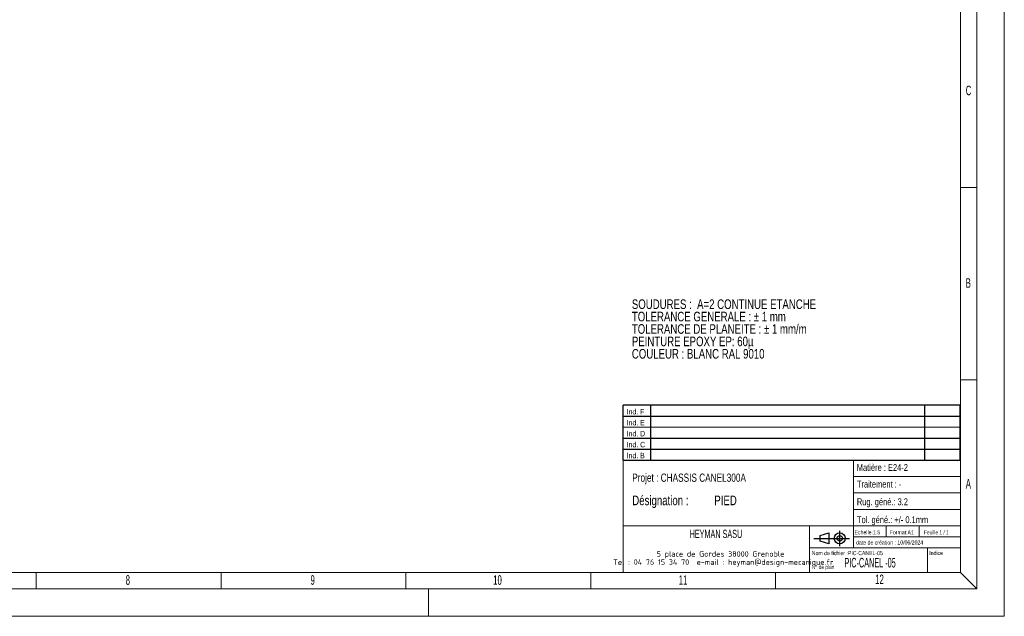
# Model space of a CAD drawing. Header units: millimetres. Extents: x 0 to 841, y 0 to 594.
# Tile 5 of 9: x 482 to 841, y 0 to 218. Entities that reach past the tile are written whole.
import ezdxf

# ---------------------------------------------------------------- set-up
doc = ezdxf.new("R2010")
doc.units = ezdxf.units.MM
doc.layers.add('NOTES', color=6, linetype='Continuous')
doc.styles.add('SLDTEXTSTYLE0', font='TXT', dxfattribs={"width": 0.75})
doc.styles.add('SLDTEXTSTYLE1', font='TXT', dxfattribs={"width": 0.605})
doc.styles.add('SLDTEXTSTYLE2', font='TXT', dxfattribs={"width": 0.692308})
doc.styles.add('SLDTEXTSTYLE3', font='TXT', dxfattribs={"width": 0.7})
doc.styles.add('SLDTEXTSTYLE4', font='TXT', dxfattribs={"width": 0.548009})
doc.styles.add('SLDTEXTSTYLE5', font='ISOCP3', dxfattribs={"width": 0.96})

# ---------------------------------------------------------------- blocks, each defined once
blk = doc.blocks.new('TAB MODIFS')
for p, q in [((123, 20), (0, 20)), ((0, 0), (0, 20)), ((10, 20), (10, 0)), ((110, 20), (110, 0)), ((123, 0), (123, 20)), ((0, 16), (123, 16)), ((0, 8), (123, 8)), ((0, 4), (123, 4)), ((0, 0), (123, 0))]:
    blk.add_line(p, q)
at = {"color": 7, "linetype": 'Continuous', "lineweight": 18}
blk.add_line((0, 12), (123, 12), dxfattribs=at)
at = {"color": 7}
for tag in ['AUTOATTR0', 'AUTOATTR1', 'AUTOATTR2', 'AUTOATTR3', 'AUTOATTR4', 'AUTOATTR5', 'AUTOATTR6', 'AUTOATTR7', 'AUTOATTR8', 'AUTOATTR9']:
    blk.add_attdef(tag, (0, 0), '', height=1, dxfattribs=at)
at = {"layer": 'NOTES', "color": 211, "char_height": 2, "attachment_point": 1, "style": 'SLDTEXTSTYLE0'}
for s, insert in [('Ind. F', (1.36, 18.66)), ('Ind. E', (1.36, 14.66)), ('Ind. D', (1.36, 10.66)), ('Ind. C', (1.36, 6.66)), ('Ind. B', (1.36, 2.66))]:
    blk.add_mtext(s, dxfattribs=dict(at, insert=insert))
blk = doc.blocks.new('Bloc2')
for p, q in [((2.32, 3.8), (5.55, 4.8)), ((2.32, 1.8), (2.32, 3.8)), ((5.55, 4.8), (5.55, 0.8)), ((9.48, 0), (9.48, 5.6)), ((0, 2.8), (12.98, 2.8)), ((5.55, 0.8), (2.32, 1.8))]:
    blk.add_line(p, q)
for radius in [2, 1]:
    blk.add_circle((9.48, 2.8), radius)
blk = doc.blocks.new('SW_NOTE_0')
at = {"layer": 'NOTES', "color": 0, "char_height": 3.5, "attachment_point": 1, "style": 'SLDTEXTSTYLE0'}
for s, insert in [('SOUDURES :  A=2 CONTINUE ETANCHE', (0, 4.51)), ('TOLERANCE GENERALE : ± 1 mm', (0, -0.01)), ('TOLERANCE DE PLANEITE : ± 1 mm/m', (0, -4.54)), ('PEINTURE EPOXY EP: 60µ', (0, -9.07)), ('COULEUR : BLANC RAL 9010', (0, -13.59))]:
    blk.add_mtext(s, dxfattribs=dict(at, insert=insert))
blk = doc.blocks.new('SW_NOTE_1')
at = {"layer": 'NOTES', "color": 0, "char_height": 3.5, "attachment_point": 1, "style": 'SLDTEXTSTYLE0'}
for s, insert in [('Désignation :', (0, 4.51)), ('PIED', (29.93, 4.51))]:
    blk.add_mtext(s, dxfattribs=dict(at, insert=insert))
blk = doc.blocks.new('SW_NOTE_2')
at = {"layer": 'NOTES', "color": 0, "char_height": 2, "attachment_point": 2, "style": 'SLDTEXTSTYLE5'}
for s, insert in [('5 place de Gordes 38000 Grenoble', (20.94, 2.58)), ('Tel : 04 76 15 34 70  e-mail : heyman@design-mecanique.fr', (21.97, -0.42))]:
    blk.add_mtext(s, dxfattribs=dict(at, insert=insert))

msp = doc.modelspace()

# ---------------------------------------------------------------- linework, layer by layer
at = {"lineweight": 18}
for p, q in [((841.001, -0.0569), (841.001, 593.9431)), ((831.001, 9.9431), (831.001, 583.9431)), ((825.001, 15.9431), (825.001, 577.9431)), ((831.001, 156.4431), (825.001, 156.4431)), ((831.001, 86.1931), (825.001, 86.1931)), ((701.945, 56.9431), (701.945, 15.9431)), ((824.945, 56.9431), (701.945, 56.9431)), ((785.945, 56.9431), (785.945, 24.9431)), ((785.945, 50.9431), (824.945, 50.9431)), ((785.945, 44.9431), (824.945, 44.9431)), ((785.945, 38.9431), (824.945, 38.9431)), ((701.945, 32.9431), (824.945, 32.9431)), ((769.945, 32.9431), (769.945, 15.9431)), ((797.945, 32.9431), (797.945, 28.9431)), ((809.945, 32.9431), (809.945, 28.9431)), ((785.945, 28.9431), (824.945, 28.9431)), ((769.945, 24.9431), (824.945, 24.9431)), ((812.945, 24.9431), (812.945, 15.9431)), ((16.001, 15.9431), (825.001, 15.9431)), ((647.001, 15.9431), (469.001, 15.9431)), ((487.9179, 9.9431), (487.9179, 15.9431)), ((555.3346, 9.9431), (555.3346, 15.9431)), ((622.7513, 9.9431), (622.7513, 15.9431)), ((690.168, 9.9431), (690.168, 15.9431)), ((757.5847, 9.9431), (757.5847, 15.9431)), ((831.001, 9.9431), (825.001, 15.9431)), ((831.001, 9.9431), (10.001, 9.9431)), ((631.001, -0.0569), (631.001, 9.9431)), ((841.001, -0.0569), (0.001, -0.0569))]:
    msp.add_line(p, q, dxfattribs=at)

# ---------------------------------------------------------------- block references
for name, p in [('TAB MODIFS', (701.9385, 56.9329)), ('Bloc2', (771.5049, 25.5774))]:
    msp.add_blockref(name, p)
at = {"layer": 'NOTES'}
for name, p in [('SW_NOTE_0', (705.1648, 111.0687)), ('SW_NOTE_1', (705.3122, 39.4765)), ('SW_NOTE_2', (716.5705, 21.1344))]:
    msp.add_blockref(name, p, dxfattribs=at)

# ---------------------------------------------------------------- texts
for s, insert, char_height, attachment_point, style in [('C', (826.9344, 193.5687), 3.5, 1, 'SLDTEXTSTYLE1'), ('B', (826.9344, 123.3187), 3.5, 1, 'SLDTEXTSTYLE1'), ('Matière : E24-2', (787.2115, 55.4982), 2.5, 1, 'SLDTEXTSTYLE0'), ('Projet : CHASSIS CANEL300A', (705.3122, 52.0264), 3, 1, 'SLDTEXTSTYLE0'), ('Traitement : -', (787.2432, 49.4111), 2.5, 1, 'SLDTEXTSTYLE0'), ('A', (826.9344, 50.0687), 3.5, 1, 'SLDTEXTSTYLE1'), ('Rug. géné.: 3.2', (787.2297, 42.977), 2.5, 1, 'SLDTEXTSTYLE0'), ('Tol. géné.: +/- 0.1mm', (787.2686, 36.4424), 2.5, 1, 'SLDTEXTSTYLE0'), ('HEYMAN SASU', (735.8239, 31.5131), 3, 2, 'SLDTEXTSTYLE1'), ('Echelle:1:5', (786.3984, 31.3478), 1.5, 1, 'SLDTEXTSTYLE0'), ('Format:A1', (799.2343, 31.3232), 1.5, 1, 'SLDTEXTSTYLE0'), ('Feuille 1 / 1', (811.7514, 31.3271), 1.5, 1, 'SLDTEXTSTYLE2'), ('date de création : 10/06/2024', (786.9539, 27.6378), 1.5, 1, 'SLDTEXTSTYLE0'), ('Nom de fichier :PIC-CANEL-05', (770.7974, 23.7584), 1.5, 1, 'SLDTEXTSTYLE0'), ('Indice', (813.6377, 23.8032), 1.5, 1, 'SLDTEXTSTYLE0'), ('N° de plan', (770.8231, 18.7081), 1.5, 1, 'SLDTEXTSTYLE3'), ('PIC-CANEL -05', (782.701, 21.2725), 3.5, 1, 'SLDTEXTSTYLE4'), ('8', (520.5596, 14.9437), 3.5, 1, 'SLDTEXTSTYLE1'), ('9', (587.9763, 14.9437), 3.5, 1, 'SLDTEXTSTYLE1'), ('10', (654.593, 14.9437), 3.5, 1, 'SLDTEXTSTYLE1'), ('11', (722.2764, 14.9437), 3.5, 1, 'SLDTEXTSTYLE1'), ('12', (793.9231, 15.1841), 3.5, 1, 'SLDTEXTSTYLE1')]:
    msp.add_mtext(s, dxfattribs=dict(at, insert=insert, char_height=char_height, attachment_point=attachment_point, style=style))

doc.saveas('drawing.dxf')
